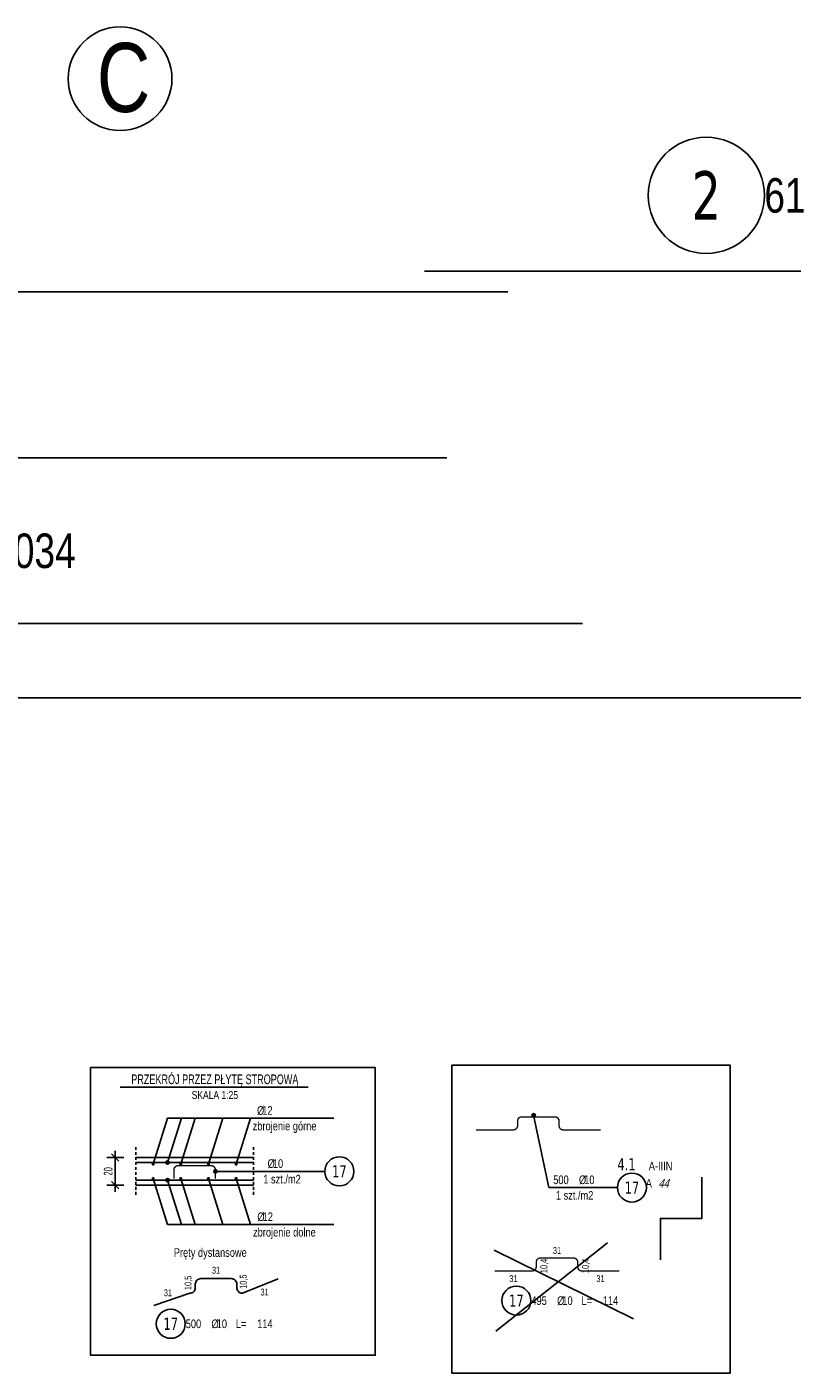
# Model space of a CAD drawing. Header units: millimetres. Extents: x -22500 to -4121, y -19317 to -14831.
# Tile 2 of 70: x -21124 to -20571, y -19317 to -18343. Entities that reach past the tile are written whole.
import ezdxf
from ezdxf.enums import TextEntityAlignment as Align

# ---------------------------------------------------------------- set-up
doc = ezdxf.new("R2010")
doc.units = ezdxf.units.MM
doc.header["$LTSCALE"] = 10
doc.linetypes.add('MP', pattern=[0.36, 0.2, -0.16])
for name, color, linetype, plot in [('BA_obw', 230, 'Continuous', False), ('BZ_obw', 230, 'Continuous', False), ('BZ_pom', 6, 'Continuous', False)]:
    doc.layers.add(name, color=color, linetype=linetype, plot=plot)
for name, color, linetype in [('BA_txs', 2, 'Continuous'), ('BD_lpm', 1, 'MP'), ('BD_txs', 2, 'Continuous'), ('BD_wic', 1, 'Continuous'), ('BD_wig', 3, 'Continuous'), ('BZ_odn', 1, 'Continuous'), ('BZ_opi1', 7, 'Continuous'), ('BZ_opi2', 4, 'Continuous'), ('BZ_opi3', 30, 'Continuous'), ('BZ_opi4', 53, 'Continuous'), ('BZ_P_prz', 4, 'Continuous'), ('BZ_P_wid', 3, 'Continuous'), ('BZ_P_wyc', 134, 'Continuous'), ('BZ_sym', 7, 'Continuous'), ('BZ_txg', 3, 'Continuous'), ('BZ_txs', 2, 'Continuous'), ('BZ_wis', 2, 'Continuous'), ('BZ_wym', 1, 'Continuous')]:
    doc.layers.add(name, color=color, linetype=linetype)
doc.styles.add('BIKTBG', font='tahoma.ttf', dxfattribs={"width": 0.85})
doc.styles.add('BIKTC', font='bikromsw.shx', dxfattribs={"width": 0.85})
doc.styles.add('BIKTG', font='bikromsw.shx', dxfattribs={"width": 0.8})
doc.styles.add('BIKTS', font='bikromsw.shx', dxfattribs={"width": 0.8})
doc.styles.add('BIKWYM', font='bikromsw.shx', dxfattribs={"width": 0.6})
doc.dimstyles.new('BZ_KP_25', dxfattribs={"dimscale": 2.5, "dimtxt": 25, "dimasz": 1.666667, "dimexe": 24, "dimexo": 0, "dimgap": 0, "dimtad": 0, "dimdec": 1, "dimrnd": 0.5, "dimzin": 9, "dimdsep": 46, "dimtxsty": 'BIKWYM', "dimblk": 'WYM-KR', "dimblk1": 'WYM-KP', "dimblk2": 'WYM-KP', "dimsah": 1, "dimcen": 0, "dimdle": 20, "dimclrd": 256, "dimclre": 256, "dimclrt": 7, "dimadec": 0, "dimazin": 0, "dimtfac": 0.033333, "dimtdec": 1, "dimtmove": 0, "dimatfit": 3, "dimldrblk": 'WYM-KP', "dimfxl": 1, "dimtvp": 0.8, "dimtolj": 1, "dimarcsym": 0})
doc.dimstyles.new('BZ_KP_25_cm', dxfattribs={"dimscale": 0.25, "dimtxt": 25, "dimasz": 1.666667, "dimexe": 24, "dimexo": 0, "dimgap": 0, "dimtad": 0, "dimdec": 1, "dimrnd": 0.5, "dimzin": 9, "dimdsep": 46, "dimtxsty": 'BIKWYM', "dimblk": 'WYM-KR', "dimblk1": 'WYM-KP', "dimblk2": 'WYM-KP', "dimsah": 1, "dimcen": 0, "dimdle": 20, "dimclrd": 256, "dimclre": 256, "dimclrt": 7, "dimadec": 0, "dimazin": 0, "dimtfac": 0.033333, "dimtdec": 1, "dimtmove": 0, "dimatfit": 3, "dimldrblk": 'WYM-KP', "dimfxl": 1, "dimtvp": 0.8, "dimtolj": 1, "dimarcsym": 0})
doc.dimstyles.new('BZ_KR_25_cm', dxfattribs={"dimscale": 0.25, "dimtxt": 25, "dimasz": 1.666667, "dimexe": 24, "dimexo": 0, "dimgap": 0, "dimtad": 0, "dimdec": 1, "dimrnd": 0.5, "dimzin": 9, "dimdsep": 46, "dimtxsty": 'BIKWYM', "dimblk": 'WYM-KR', "dimcen": 0, "dimdle": 20, "dimclrd": 256, "dimclre": 256, "dimclrt": 2, "dimadec": 0, "dimazin": 0, "dimtfac": 0.033333, "dimtdec": 1, "dimtmove": 0, "dimatfit": 3, "dimldrblk": 'WYM-KR', "dimfxl": 25, "dimfxlon": 1, "dimtvp": 0.8, "dimtolj": 1, "dimarcsym": 0})

# ---------------------------------------------------------------- blocks, each defined once
blk = doc.blocks.new('WYM-KP')
blk.add_hatch(color=256).paths.add_polyline_path([(3, 0, 1), (-3, 0, 1)])
blk.add_circle((0, 0), 3)
blk = doc.blocks.new('WYM-KR')
at = {"color": 7, "linetype": 'ByBlock'}
blk.add_line((6.24, 6.24), (-6.24, -6.24), dxfattribs=at)
at = {"linetype": 'ByBlock'}
blk.add_line((11.52, 0), (-11.52, 0), dxfattribs=at)
blk = doc.blocks.new('eoprz')
blk = doc.blocks.new('bik_BlkOpPretU', base_point=(18572.85, 5991.36))
at = {"layer": 'BZ_opi2', "style": 'BIKTBG', "width": 0.8}
blk.add_attdef('NUMER', text='', height=26.25, dxfattribs=at).set_placement((18420.64, 5991.36), align=Align.MIDDLE_CENTER)
at = {"layer": 'BZ_opi4', "style": 'BIKTS', "width": 0.8}
for tag, p in [('SZTUK', (18467.14, 5998.86)), ('PRZEDR_FI', (18535, 5998.86)), ('PRZEKROJ', (18546.43, 5998.86)), ('UWAGA', (18467.14, 5965.11))]:
    blk.add_attdef(tag, p, '', height=18.75, dxfattribs=at)
at = {"layer": 'BZ_pom', "width": 0.8}
for tag, p, height, style in [('POZYCJA', (18452.14, 6028.86), 26.25, 'BIKTBG'), ('GATUNEK', (18346.58, 6028.86), 18.75, 'BIKTS'), ('METODA_L', (18348.57, 5991.36), 18.75, 'BIKTS')]:
    blk.add_attdef(tag, p, '', height=height, dxfattribs=dict(at, style=style))
at = {"layer": 'BZ_wym', "width": 0.8}
for tag, p, height, style, flags in [('PRZEDR_L', (18467.14, 5936.98), 18.75, 'BIKTS', 1), ('DLUGOSC', (18467.14, 5908.86), 18.75, 'BIKTS', 1), ('TYP_PRETA', (18467.14, 5880.73), 18.75, 'BIKTS', 3), ('PRZEDR_NR', (18467.14, 5852.61), 26.25, 'BIKTBG', 1), ('PRZEDR_SZT', (18467.14, 5824.48), 18.75, 'BIKTS', 1), ('EURO_KOD', (18467.14, 5796.36), 18.75, 'BIKTS', 3), ('EURO_KOD_SEGMENTY', (18507.85, 5796.36), 18.75, 'BIKTS', 3), ('HAK_1', (18467.14, 5768.23), 18.75, 'BIKTS', 3), ('HAK_2', (18467.14, 5740.11), 18.75, 'BIKTS', 3), ('ID', (18467.14, 5711.98), 18.75, 'BIKTS', 3), ('ID_C', (18467.14, 5683.86), 18.75, 'BIKTS', 3), ('b_atr_0', (18467.14, 5655.73), 18.75, 'BIKTS', 3)]:
    blk.add_attdef(tag, p, '', height=height, dxfattribs=dict(at, style=style, flags=flags))
blk = doc.blocks.new('*D425')
at = {"layer": 'BZ_wym', "lineweight": -2}
for p, q in [((-21054.38, -19160.94), (-21066.63, -19160.94)), ((-21060.63, -19161.35), (-21060.63, -19180.52)), ((-21054.38, -19180.94), (-21066.63, -19180.94))]:
    blk.add_line(p, q, dxfattribs=at)
at = {"layer": 'Defpoints', "color": 0}
for p in [(-21045.63, -19160.94), (-21060.63, -19180.94), (-21045.63, -19180.94)]:
    blk.add_point(p, dxfattribs=at)
at = {"layer": 'BZ_wym', "lineweight": -2, "xscale": 0.4166666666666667, "yscale": 0.4166666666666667, "zscale": 0.4166666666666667}
for p, rotation in [((-21060.63, -19160.94), 90), ((-21060.63, -19180.94), 270)]:
    blk.add_blockref('WYM-KR', p, dxfattribs=dict(at, rotation=rotation))
at = {"layer": 'BZ_wym', "color": 2, "lineweight": -2, "insert": (-21065.63, -19170.94), "char_height": 6.25, "attachment_point": 5, "rotation": 90, "style": 'BIKWYM'}
blk.add_mtext('\\A1;20', dxfattribs=at)
blk = doc.blocks.new('bik_BlkOpPretW', base_point=(-8229.32, 29338.93))
at = {"layer": 'BZ_opi2', "style": 'BIKTBG', "width": 0.8}
blk.add_attdef('NUMER', text='', height=35, dxfattribs=at).set_placement((-8167.32, 29338.93), align=Align.MIDDLE_CENTER)
at = {"layer": 'BZ_opi4', "style": 'BIKTS', "width": 0.8}
for tag, p in [('SZTUK', (-8124.28, 29326.43)), ('PRZEDR_FI', (-8050, 29326.43)), ('PRZEKROJ', (-8034.76, 29326.43)), ('PRZEDR_L', (-7979.52, 29326.43)), ('DLUGOSC', (-7917.62, 29326.43))]:
    blk.add_attdef(tag, p, '', height=25, dxfattribs=at)
at = {"layer": 'BZ_pom', "width": 0.8}
for tag, p, height, style, flags in [('POZYCJA', (-8124.28, 29288.93), 35, 'BIKTBG', 3), ('GATUNEK', (-8124.28, 29251.43), 25, 'BIKTS', 1), ('METODA_L', (-8124.28, 29176.43), 25, 'BIKTS', 3)]:
    blk.add_attdef(tag, p, '', height=height, dxfattribs=dict(at, style=style, flags=flags))
at = {"layer": 'BZ_wym', "width": 0.8}
for tag, p, height, style, flags in [('UWAGA', (-8124.28, 29213.93), 25, 'BIKTS', 1), ('TYP_PRETA', (-8124.28, 29138.93), 25, 'BIKTS', 3), ('PRZEDR_NR', (-8124.28, 29101.43), 35, 'BIKTBG', 1), ('PRZEDR_SZT', (-8124.28, 29063.93), 25, 'BIKTS', 1), ('EURO_KOD', (-8124.28, 29026.43), 25, 'BIKTS', 3), ('EURO_KOD_SEGMENTY', (-8070, 29026.43), 25, 'BIKTS', 3), ('HAK_1', (-8124.28, 28988.93), 25, 'BIKTS', 3), ('HAK_2', (-8124.28, 28951.43), 25, 'BIKTS', 3), ('ID', (-8124.28, 28913.93), 25, 'BIKTS', 3), ('ID_C', (-8124.28, 28876.43), 25, 'BIKTS', 3), ('b_atr_0', (-8124.28, 28838.93), 25, 'BIKTS', 3)]:
    blk.add_attdef(tag, p, '', height=height, dxfattribs=dict(at, style=style, flags=flags))
blk = doc.blocks.new('bik_BlkOpPret', base_point=(1524.45, 7050.26))
at = {"layer": 'BZ_opi1', "style": 'BIKTS', "width": 0.6}
for tag, p in [('SZTUK', (1533.83, 7057.76)), ('PRZEDR_FI', (1554.72, 7057.76)), ('PRZEKROJ', (1563.29, 7057.76)), ('PRZEDR_L', (1533.83, 7024.01)), ('DLUGOSC', (1568.65, 7024.01)), ('UWAGA', (1533.83, 6997.76))]:
    blk.add_attdef(tag, p, '', height=18.75, dxfattribs=at)
at = {"layer": 'BZ_opi2', "style": 'BIKTBG', "width": 0.6}
blk.add_attdef('NUMER', text='', height=26.25, dxfattribs=at).set_placement((1620.77, 7050.26), align=Align.MIDDLE_CENTER)
at = {"layer": 'BZ_pom', "width": 0.6}
for tag, p, height, style in [('POZYCJA', (1589.27, 7087.76), 26.25, 'BIKTBG'), ('GATUNEK', (1630.22, 7087.76), 18.75, 'BIKTS'), ('METODA_L', (1639.09, 7050.26), 18.75, 'BIKTS'), ('EURO_KOD', (1663.74, 7050.26), 18.75, 'BIKTS')]:
    blk.add_attdef(tag, p, '', height=height, dxfattribs=dict(at, style=style))
at = {"layer": 'BZ_wym', "width": 0.6}
for tag, p, height, style, flags in [('PRZEDR_NR', (1533.83, 6969.63), 26.25, 'BIKTBG', 1), ('PRZEDR_SZT', (1533.83, 6941.51), 18.75, 'BIKTS', 1), ('TYP_PRETA', (1533.83, 6913.38), 18.75, 'BIKTS', 3), ('EURO_KOD_SEGMENTY', (1567.58, 6885.26), 18.75, 'BIKTS', 3), ('HAK_1', (1533.83, 6857.13), 18.75, 'BIKTS', 3), ('HAK_2', (1533.83, 6829.01), 18.75, 'BIKTS', 3), ('ID', (1533.83, 6800.88), 18.75, 'BIKTS', 3), ('ID_C', (1533.83, 6772.76), 18.75, 'BIKTS', 3), ('b_atr_0', (1533.83, 6744.63), 18.75, 'BIKTS', 3)]:
    blk.add_attdef(tag, p, '', height=height, dxfattribs=dict(at, style=style, flags=flags))
blk = doc.blocks.new('PRET3')
blk.add_hatch(color=0).paths.add_polyline_path([(0.5, 0, 1), (-0.5, 0, 1)])
at = {"color": 0}
blk.add_circle((0, 0), 0.5, dxfattribs=at)

msp = doc.modelspace()

# ---------------------------------------------------------------- linework, layer by layer
at = {"layer": 'BA_obw'}
msp.add_lwpolyline([(-22500.26, -14831.21), (-18427.75, -14831.21), (-18427.75, -18828.3), (-22500.26, -18828.3)], close=True, dxfattribs=at)
at = {"layer": 'BD_lpm'}
for p, q in [((-21045.63, -19153.44), (-21045.63, -19188.44)), ((-20960.63, -19153.44), (-20960.63, -19188.44))]:
    msp.add_line(p, q, dxfattribs=at)
at = {"layer": 'BD_wic'}
msp.add_circle((-21057.05, -18380.26), 37.5, dxfattribs=at)
at = {"layer": 'BD_wig'}
for p, q in [((-21045.63, -19164.54), (-20960.63, -19164.54)), ((-21045.63, -19177.34), (-20960.63, -19177.34))]:
    msp.add_line(p, q, dxfattribs=at)
at = {"layer": 'BZ_obw', "lineweight": -2}
msp.add_lwpolyline([(-21078.39, -19095.87), (-20872.48, -19095.87), (-20872.48, -19304.04), (-21078.39, -19304.04)], close=True, dxfattribs=at)
at = {"layer": 'BZ_odn', "color": 252}
for centre, radius in [((-20633.16, -18464.64), 42), ((-20770.48, -19264.48), 10.5)]:
    msp.add_circle(centre, radius, dxfattribs=at)
at = {"layer": 'BZ_odn', "color": 252, "lineweight": -2}
for centre in [(-20898.49, -19170.94), (-21020.4, -19281.26)]:
    msp.add_circle(centre, 10.5, dxfattribs=at)
at = {"layer": 'BZ_odn', "lineweight": -2}
msp.add_circle((-20686.91, -19182.67), 10.5, dxfattribs=at)
at = {"layer": 'BZ_P_prz'}
msp.add_lwpolyline([(-20666.31, -19235.04), (-20666.31, -19205.04), (-20636.31, -19205.04), (-20636.31, -19175.04)], dxfattribs=at)
at = {"layer": 'BZ_P_wid', "lineweight": -2, "const_width": 1}
msp.add_lwpolyline([(-20799.61, -19140.92), (-20772.61, -19140.92, 0.414214), (-20769.61, -19137.92), (-20769.61, -19134.52, -0.414214), (-20766.61, -19131.52), (-20742.61, -19131.52, -0.414214), (-20739.61, -19134.52), (-20739.61, -19137.92, 0.414214), (-20736.61, -19140.92), (-20709.61, -19140.92)], format="xyb", dxfattribs=at)
at = {"layer": 'BZ_P_wid', "const_width": 1}
msp.add_lwpolyline([(-21018.13, -19176.24), (-21018.13, -19169.84, -0.414214), (-21015.13, -19166.84), (-20991.13, -19166.84, -0.414214), (-20988.13, -19169.84), (-20988.13, -19176.24)], format="xyb", dxfattribs=at)
at = {"layer": 'BZ_P_wyc', "linetype": 'Continuous', "const_width": 1.2}
for points in [[(-20837.05, -18519.58), (-20177.05, -18519.58)], [(-21756.55, -18534.58), (-20776.55, -18534.58)], [(-21756.55, -18654.58), (-20820.55, -18654.58)], [(-21756.55, -18774.58), (-20722.55, -18774.58)]]:
    msp.add_lwpolyline(points, dxfattribs=at)
at = {"layer": 'BZ_P_wyc', "linetype": 'Continuous', "lineweight": -2, "const_width": 1}
msp.add_lwpolyline([(-20786.12, -19243.04), (-20759.12, -19243.04, 0.414214), (-20756.12, -19240.04), (-20756.12, -19236.64, -0.414214), (-20753.12, -19233.64), (-20729.12, -19233.64, -0.414214), (-20726.12, -19236.64), (-20726.12, -19240.04, 0.414214), (-20723.12, -19243.04), (-20696.12, -19243.04)], format="xyb", dxfattribs=at)
at = {"layer": 'BZ_P_wyc'}
msp.add_lwpolyline([(-21032.65, -19267.96), (-21006.65, -19259.17, 0.414214), (-21002.65, -19255.17), (-21002.65, -19252.57, -0.414214), (-20998.65, -19248.57), (-20976.65, -19248.57, -0.414214), (-20972.65, -19252.57), (-20972.65, -19255.17, 0.414214), (-20968.65, -19259.17), (-20942.65, -19248.73)], format="xyb", dxfattribs=at)
at = {"layer": 'BZ_txg'}
msp.add_lwpolyline([(-21056.91, -19109.92), (-20921.09, -19109.92)], dxfattribs=at)
at = {"layer": 'BZ_wis'}
for p, q in [((-21045.63, -19160.94), (-20960.63, -19160.94)), ((-21045.63, -19180.94), (-20960.63, -19180.94))]:
    msp.add_line(p, q, dxfattribs=at)
at = {"layer": 'BZ_wym', "color": 5, "lineweight": -2}
for p, q in [((-20786.56, -19227.99), (-20685.75, -19277.76)), ((-20785.3, -19286.55), (-20704.55, -19222.55))]:
    msp.add_line(p, q, dxfattribs=at)
at = {"layer": 'BZ_wym', "color": 3, "lineweight": -2}
msp.add_lwpolyline([(-20817.18, -19094.19), (-20615.86, -19094.19), (-20615.86, -19316.92), (-20817.18, -19316.92)], close=True, dxfattribs=at)

# ---------------------------------------------------------------- block references
ref = msp.add_blockref('bik_BlkOpPretW', (-20695.16, -18464.64))
ref.add_attrib('NUMER', '2', dxfattribs={"layer": 'BZ_opi2', "height": 35, "style": 'BIKTBG', "width": 0.8}).set_placement((-20633.16, -18464.64), align=Align.MIDDLE_CENTER)
ref.add_attrib('SZTUK', '61', (-20591.15, -18477.14), dxfattribs={"layer": 'BZ_opi4', "height": 25, "style": 'BIKTS', "width": 0.8})
ref.add_attrib('PRZEKROJ', '12', (-20520.68, -18477.14), dxfattribs={"layer": 'BZ_opi4', "height": 25, "style": 'BIKTS', "width": 0.8})
ref.add_attrib('DLUGOSC', '660', (-20403.53, -18477.14), dxfattribs={"layer": 'BZ_opi4', "height": 25, "style": 'BIKTS', "width": 0.8})
ref.add_attrib('PRZEDR_FI', '%%c', (-20535.91, -18477.14), dxfattribs={"layer": 'BZ_opi4', "height": 25, "style": 'BIKTS', "width": 0.8})
ref.add_attrib('PRZEDR_L', 'L=', (-20465.44, -18477.14), dxfattribs={"layer": 'BZ_opi4', "height": 25, "style": 'BIKTS', "width": 0.8})
ref = msp.add_blockref('bik_BlkOpPretW', (-21441.42, -18721.85))
ref.add_attrib('NUMER', '5', dxfattribs={"layer": 'BZ_opi2', "height": 35, "style": 'BIKTBG', "width": 0.8}).set_placement((-21379.42, -18721.85), align=Align.MIDDLE_CENTER)
ref.add_attrib('SZTUK', '10', (-21336.35, -18734.35), dxfattribs={"layer": 'BZ_opi4', "height": 25, "style": 'BIKTS', "width": 0.8})
ref.add_attrib('PRZEKROJ', '12', (-21265.88, -18734.35), dxfattribs={"layer": 'BZ_opi4', "height": 25, "style": 'BIKTS', "width": 0.8})
ref.add_attrib('DLUGOSC', '1034', (-21148.73, -18734.35), dxfattribs={"layer": 'BZ_opi4', "height": 25, "style": 'BIKTS', "width": 0.8})
ref.add_attrib('PRZEDR_FI', '%%c', (-21281.12, -18734.35), dxfattribs={"layer": 'BZ_opi4', "height": 25, "style": 'BIKTS', "width": 0.8})
ref.add_attrib('PRZEDR_L', 'L=', (-21210.64, -18734.35), dxfattribs={"layer": 'BZ_opi4', "height": 25, "style": 'BIKTS', "width": 0.8})
ref = msp.add_blockref('bik_BlkOpPretU', (-20966.14, -19132.51))
ref.add_attrib('PRZEKROJ', '12', (-20954.21, -19130.01), dxfattribs={"layer": 'BZ_opi4', "height": 6.25, "style": 'BIKTS', "width": 0.8})
ref.add_attrib('UWAGA', 'zbrojenie górne', (-20961.14, -19141.26), dxfattribs={"layer": 'BZ_opi4', "height": 6.25, "style": 'BIKTS', "width": 0.8})
ref.add_attrib('PRZEDR_FI', '%%c', (-20958.02, -19130.01), dxfattribs={"layer": 'BZ_opi4', "height": 6.25, "style": 'BIKTS', "width": 0.8})
at = {"lineweight": -2}
ref = msp.add_blockref('bik_BlkOpPret', (-20746.93, -19182.67), dxfattribs=at)
ref.add_attrib('NUMER', '17', dxfattribs={"layer": 'BZ_opi2', "lineweight": -2, "height": 8.75, "style": 'BIKTBG', "width": 0.8}).set_placement((-20686.91, -19182.67), align=Align.MIDDLE_CENTER)
ref.add_attrib('POZYCJA', '4.1', (-20697.41, -19170.17), dxfattribs={"layer": 'BZ_pom', "lineweight": -2, "height": 8.75, "style": 'BIKTBG', "width": 0.8})
ref.add_attrib('SZTUK', '500', (-20743.81, -19180.17), dxfattribs={"layer": 'BZ_opi1', "lineweight": -2, "height": 6.25, "style": 'BIKTS', "width": 0.8})
ref.add_attrib('GATUNEK', 'A-IIIN', (-20674.76, -19170.17), dxfattribs={"layer": 'BZ_pom', "lineweight": -2, "height": 6.25, "style": 'BIKTS', "width": 0.8})
ref.add_attrib('PRZEKROJ', '10', (-20721.43, -19180.17), dxfattribs={"layer": 'BZ_opi1', "lineweight": -2, "height": 6.25, "style": 'BIKTS', "width": 0.8})
ref.add_attrib('UWAGA', '1 szt./m2', (-20741.93, -19191.42), dxfattribs={"layer": 'BZ_opi1', "lineweight": -2, "height": 6.25, "style": 'BIKTS', "width": 0.8})
ref.add_attrib('METODA_L', 'A', (-20676.93, -19182.67), dxfattribs={"layer": 'BZ_pom', "lineweight": -2, "height": 6.25, "style": 'BIKTS', "width": 0.8})
ref.add_attrib('PRZEDR_FI', '%%c', (-20725.23, -19180.17), dxfattribs={"layer": 'BZ_opi1', "lineweight": -2, "height": 6.25, "style": 'BIKTS', "width": 0.8})
ref.add_attrib('EURO_KOD', '44', (-20667.88, -19182.67), dxfattribs={"layer": 'BZ_pom', "lineweight": -2, "height": 6.25, "style": 'BIKTS', "oblique": 18, "width": 0.8})
ref = msp.add_blockref('bik_BlkOpPretU', (-20958.51, -19170.94), dxfattribs=at)
ref.add_attrib('NUMER', '17', dxfattribs={"layer": 'BZ_opi2', "lineweight": -2, "height": 8.75, "style": 'BIKTBG', "width": 0.8}).set_placement((-20898.49, -19170.94), align=Align.MIDDLE_CENTER)
ref.add_attrib('PRZEKROJ', '10', (-20946.58, -19168.44), dxfattribs={"layer": 'BZ_opi4', "lineweight": -2, "height": 6.25, "style": 'BIKTS', "width": 0.8})
ref.add_attrib('UWAGA', '1 szt./m2', (-20953.51, -19179.69), dxfattribs={"layer": 'BZ_opi4', "lineweight": -2, "height": 6.25, "style": 'BIKTS', "width": 0.8})
ref.add_attrib('PRZEDR_FI', '%%c', (-20950.38, -19168.44), dxfattribs={"layer": 'BZ_opi4', "lineweight": -2, "height": 6.25, "style": 'BIKTS', "width": 0.8})
ref = msp.add_blockref('bik_BlkOpPretU', (-20965.91, -19209.37))
ref.add_attrib('PRZEKROJ', '12', (-20953.97, -19206.87), dxfattribs={"layer": 'BZ_opi4', "height": 6.25, "style": 'BIKTS', "width": 0.8})
ref.add_attrib('UWAGA', 'zbrojenie dolne', (-20960.91, -19218.12), dxfattribs={"layer": 'BZ_opi4', "height": 6.25, "style": 'BIKTS', "width": 0.8})
ref.add_attrib('PRZEDR_FI', '%%c', (-20957.78, -19206.87), dxfattribs={"layer": 'BZ_opi4', "height": 6.25, "style": 'BIKTS', "width": 0.8})
ref = msp.add_blockref('bik_BlkOpPretW', (-20785.98, -19264.48))
ref.add_attrib('NUMER', '17', dxfattribs={"layer": 'BZ_opi2', "height": 8.75, "style": 'BIKTBG', "width": 0.8}).set_placement((-20770.48, -19264.48), align=Align.MIDDLE_CENTER)
ref.add_attrib('SZTUK', '495', (-20759.61, -19267.6), dxfattribs={"layer": 'BZ_opi4', "height": 6.25, "style": 'BIKTS', "width": 0.8})
ref.add_attrib('PRZEKROJ', '10', (-20737.23, -19267.6), dxfattribs={"layer": 'BZ_opi4', "height": 6.25, "style": 'BIKTS', "width": 0.8})
ref.add_attrib('DLUGOSC', '114', (-20707.94, -19267.6), dxfattribs={"layer": 'BZ_opi4', "height": 6.25, "style": 'BIKTS', "width": 0.8})
ref.add_attrib('PRZEDR_FI', '%%c', (-20741.04, -19267.6), dxfattribs={"layer": 'BZ_opi4', "height": 6.25, "style": 'BIKTS', "width": 0.8})
ref.add_attrib('PRZEDR_L', 'L=', (-20723.42, -19267.6), dxfattribs={"layer": 'BZ_opi4', "height": 6.25, "style": 'BIKTS', "width": 0.8})
ref = msp.add_blockref('bik_BlkOpPretW', (-21035.9, -19281.26), dxfattribs=at)
ref.add_attrib('NUMER', '17', dxfattribs={"layer": 'BZ_opi2', "lineweight": -2, "height": 8.75, "style": 'BIKTBG', "width": 0.8}).set_placement((-21020.4, -19281.26), align=Align.MIDDLE_CENTER)
ref.add_attrib('SZTUK', '500', (-21009.56, -19284.38), dxfattribs={"layer": 'BZ_opi4', "lineweight": -2, "height": 6.25, "style": 'BIKTS', "width": 0.8})
ref.add_attrib('PRZEKROJ', '10', (-20987.18, -19284.38), dxfattribs={"layer": 'BZ_opi4', "lineweight": -2, "height": 6.25, "style": 'BIKTS', "width": 0.8})
ref.add_attrib('DLUGOSC', '114', (-20957.9, -19284.38), dxfattribs={"layer": 'BZ_opi4', "lineweight": -2, "height": 6.25, "style": 'BIKTS', "width": 0.8})
ref.add_attrib('PRZEDR_FI', '%%c', (-20990.99, -19284.38), dxfattribs={"layer": 'BZ_opi4', "lineweight": -2, "height": 6.25, "style": 'BIKTS', "width": 0.8})
ref.add_attrib('PRZEDR_L', 'L=', (-20973.37, -19284.38), dxfattribs={"layer": 'BZ_opi4', "lineweight": -2, "height": 6.25, "style": 'BIKTS', "width": 0.8})
at = {"layer": 'BZ_P_prz', "xscale": -1.2, "yscale": 1.2, "zscale": 1.2, "rotation": 180}
for p in [(-21033.13, -19165.74), (-21013.13, -19165.74), (-20993.13, -19165.74), (-20973.13, -19165.74)]:
    msp.add_blockref('PRET3', p, dxfattribs=at)
at = {"layer": 'BZ_P_prz', "xscale": 1.2, "yscale": 1.2, "zscale": 1.2}
for p in [(-21033.13, -19176.14), (-21013.13, -19176.14), (-20993.13, -19176.14), (-20973.13, -19176.14)]:
    msp.add_blockref('PRET3', p, dxfattribs=at)
at = {"layer": 'BZ_sym'}
ref = msp.add_blockref('eoprz', (-20988.52, -19109.92), dxfattribs=at)
ref.add_attrib('Nazwa', 'PRZEKRÓJ PRZEZ PŁYTĘ STROPOWĄ', dxfattribs={"layer": 'BZ_txg', "height": 7, "style": 'BIKTG', "width": 0.7}).set_placement((-20988.52, -19104.32), align=Align.MIDDLE_CENTER)
ref.add_attrib('Skala', 'SKALA 1:25', dxfattribs={"layer": 'BZ_txs', "height": 5.75, "style": 'BIKTS', "width": 0.8}).set_placement((-20988.52, -19115.67), align=Align.MIDDLE_CENTER)

# ---------------------------------------------------------------- texts
at = {"layer": 'BA_txs', "lineweight": -2, "insert": (-21018.21, -19226.55), "char_height": 6.25, "width": 218.9107, "attachment_point": 1, "style": 'BIKTS'}
msp.add_mtext('Pręty dystansowe', dxfattribs=at)
at = {"layer": 'BD_txs', "style": 'BIKTS', "width": 0.8}
msp.add_text('C', height=50, dxfattribs=at).set_placement((-21073.86, -18404.33))
at = {"layer": 'BZ_opi3', "style": 'BIKTC', "width": 0.8}
for p in [(-20741.12, -19228.14), (-20772.62, -19248.54), (-20709.62, -19248.54)]:
    msp.add_text('31', height=5, dxfattribs=at).set_placement(p, align=Align.MIDDLE_CENTER)
for rotation, p in [(90, (-20750.62, -19239.34)), (89.99985, (-20720.62, -19239.34))]:
    msp.add_text('10,4', height=5, rotation=rotation, dxfattribs=at).set_placement(p, align=Align.MIDDLE_CENTER)
at = {"layer": 'BZ_opi3', "lineweight": -2, "style": 'BIKTC', "width": 0.8}
for p in [(-21007.95, -19251.63), (-20967.96, -19250.8)]:
    msp.add_text('10,5', height=5, rotation=90, dxfattribs=at).set_placement(p, align=Align.MIDDLE_CENTER)
for p in [(-20987.65, -19242.47), (-21022.46, -19258.78), (-20952.55, -19258.27)]:
    msp.add_text('31', height=5, dxfattribs=at).set_placement(p, align=Align.MIDDLE_CENTER)

# ---------------------------------------------------------------- dimensions: what is measured, and where the dimension line sits
at = {"layer": 'BZ_wym', "lineweight": -2}
dim = msp.add_linear_dim(base=(-21060.63, -19180.94), p1=(-21045.63, -19160.94), p2=(-21045.63, -19180.94), angle=90, dimstyle='BZ_KR_25_cm', override={"dimatfit": 1}, dxfattribs=at)
dim.commit()
dim.dimension.update_dxf_attribs({"geometry": '*D425', "text_midpoint": (-21065.63, -19170.94)})

# ---------------------------------------------------------------- leaders
at = {"layer": 'BZ_odn', "lineweight": -2}
msp.add_leader([(-20757.99, -19130.33), (-20746.93, -19182.67), (-20697.41, -19182.67)], dimstyle='BZ_KP_25_cm', dxfattribs=at)
at = {"layer": 'BZ_odn', "has_arrowhead": 0}
for points in [[(-21033.13, -19165.74), (-21022.75, -19132.51), (-20902.49, -19132.51)], [(-21013.13, -19165.74), (-21002.75, -19132.51), (-20902.49, -19132.51)], [(-20993.13, -19165.74), (-20982.75, -19132.51), (-20902.49, -19132.51)], [(-21033.13, -19176.14), (-21022.75, -19209.37), (-20902.47, -19209.37)], [(-21013.13, -19176.14), (-21002.75, -19209.37), (-20902.47, -19209.37)]]:
    msp.add_leader(points, dimstyle='BZ_KP_25', override={"dimclrd": 252}, dxfattribs=at)
at = {"layer": 'BZ_odn'}
for points in [[(-21022.75, -19164.54), (-21012.75, -19132.51), (-20902.49, -19132.51)], [(-21022.75, -19177.34), (-21012.75, -19209.37), (-20902.47, -19209.37)]]:
    msp.add_leader(points, dimstyle='BZ_KP_25_cm', override={"dimclrd": 252}, dxfattribs=at)
at = {"layer": 'BZ_odn', "color": 252, "has_arrowhead": 0}
for points in [[(-20973.13, -19165.74), (-20962.75, -19132.51), (-20902.49, -19132.51)], [(-20993.13, -19176.14), (-20982.75, -19209.37), (-20902.47, -19209.37)], [(-20973.13, -19176.14), (-20962.75, -19209.37), (-20902.47, -19209.37)]]:
    msp.add_leader(points, dimstyle='BZ_KP_25', override={"dimclrd": 252}, dxfattribs=at)
at = {"layer": 'BZ_odn', "color": 252}
msp.add_leader([(-20988.13, -19170.94), (-20945.92, -19170.94), (-20908.99, -19170.94)], dimstyle='BZ_KP_25_cm', override={"dimclrd": 252}, dxfattribs=at)

doc.saveas('drawing.dxf')
